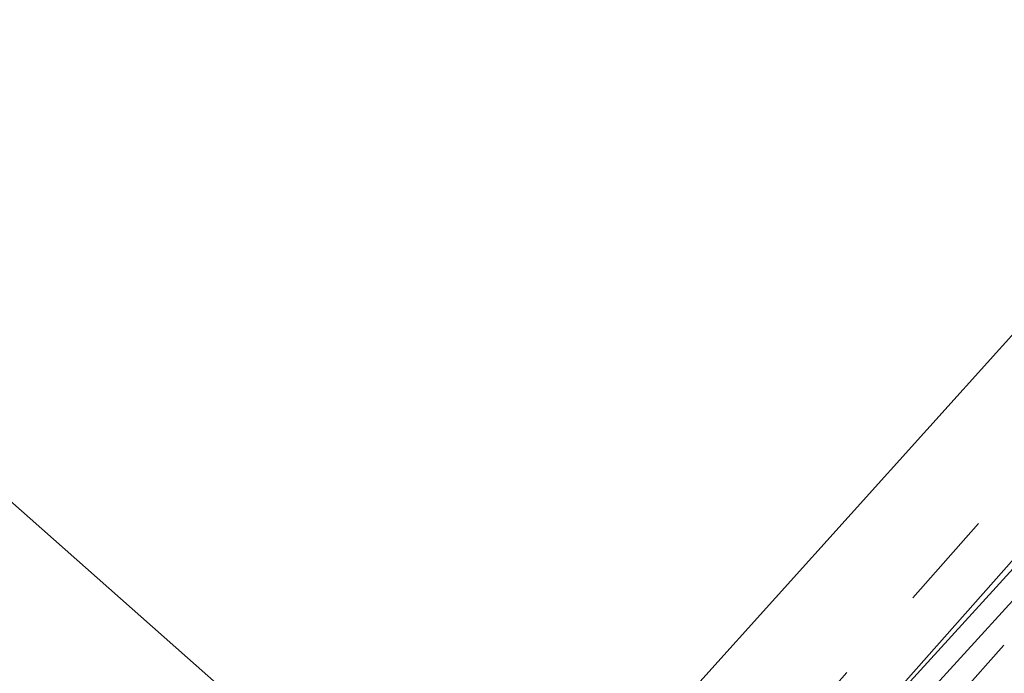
# Model space of a CAD drawing. Header units: metres. Extents: x 113080 to 114329, y 482672 to 483852.
# Tile 21 of 55: x 113632 to 113652, y 483324 to 483337. Entities that reach past the tile are written whole.
import ezdxf

# ---------------------------------------------------------------- set-up
doc = ezdxf.new("R2010")
doc.units = ezdxf.units.M
doc.linetypes.add('RI-GWA', pattern=[18.45, 6, -1.8, 1.75, -1.8, 1.75, -1.8, 1.75, -1.8])
doc.linetypes.add('XX-HIDDEN', pattern=[4, 2, -2])
for name, color, linetype, lineweight in [('B-WE-RI-GWA_TRANSPORTLEIDING-G', 252, 'RI-GWA', 18), ('N-WE-KW-KUNSTWERK_BRUG-G', 7, 'Continuous', 35), ('V-WE-VH-MATERIAALGRENS-G', 7, 'XX-HIDDEN', 18), ('X-XX-AL-WERKGRENS-G', 7, 'XX-WERKGRENS', 25)]:
    doc.layers.add(name, color=color, linetype=linetype, lineweight=lineweight)
doc.layers.add('V-WE-RI-GWA_TRANSPORTLEIDING-G', color=30, linetype='RI-GWA-V', lineweight=35, true_color=0xff7f00)
doc.linetypes.add('RI-GWA-V', pattern='A,3,[24,NLCS.SHX,S=1,R=0,X=0,Y=0],3,-3', length=9)
doc.linetypes.add('XX-WERKGRENS', pattern='A,0,[137,NLCS.SHX,S=0.5,R=0,X=0,Y=0],-30', length=30)

msp = doc.modelspace()

# ---------------------------------------------------------------- linework, layer by layer
at = {"layer": 'B-WE-RI-GWA_TRANSPORTLEIDING-G', "flags": 128}
msp.add_lwpolyline([(113617.8, 483339.7), (113643.8, 483316.7)], dxfattribs=at)
at = {"layer": 'N-WE-KW-KUNSTWERK_BRUG-G', "flags": 128}
msp.add_lwpolyline([(113652.631, 483326.481), (113649.934, 483323.523), (113650.252, 483323.234), (113662.021, 483336.139), (113661.703, 483336.429), (113656.146, 483330.335), (113655.716, 483330.315), (113655.736, 483329.886), (113653.04, 483326.93), (113652.611, 483326.91)], close=True, dxfattribs=at)
at = {"layer": 'V-WE-RI-GWA_TRANSPORTLEIDING-G', "flags": 128}
msp.add_lwpolyline([(113670.7, 483347.1), (113643.8, 483316.7)], dxfattribs=at)
at = {"layer": 'V-WE-VH-MATERIAALGRENS-G', "flags": 128}
msp.add_lwpolyline([(113664.989, 483326.499), (113668.267, 483323.662), (113669.594, 483325.161), (113666.416, 483327.909), (113675.068, 483336.462), (113677.315, 483334.513), (113678.636, 483336.015), (113676.495, 483337.872), (113678.429, 483339.785), (113682.393, 483344.124), (113680.9, 483345.454), (113676.987, 483341.171), (113674.979, 483339.186), (113672.616, 483341.237), (113669.873, 483344.656), (113671.449, 483346.437), (113669.926, 483348.782), (113667.881, 483346.628), (113667.881, 483346.628), (113666.55, 483345.136), (113667.154, 483344.601), (113645.547, 483320.183), (113645.046, 483320.614), (113642.581, 483317.779), (113644.549, 483316.037), (113649.292, 483321.397), (113652.452, 483318.672), (113653.4, 483317.854), (113647.324, 483311.848), (113648.742, 483310.438), (113654.919, 483316.544), (113658.942, 483313.075), (113660.258, 483314.581), (113656.346, 483317.955), (113664.989, 483326.499)], dxfattribs=at)
msp.add_lwpolyline([(113658.686, 483332.014), (113661.815, 483329.245), (113663.472, 483327.811), (113654.827, 483319.265), (113653.758, 483320.186), (113650.617, 483322.895)], close=True, dxfattribs=at)
at = {"layer": 'X-XX-AL-WERKGRENS-G', "ltscale": 0.2, "flags": 128}
msp.add_lwpolyline([(113673.167, 483354.022), (113691.379, 483337.872), (113657.896, 483300.678), (113639.685, 483316.827)], close=True, dxfattribs=at)

doc.saveas('drawing.dxf')
